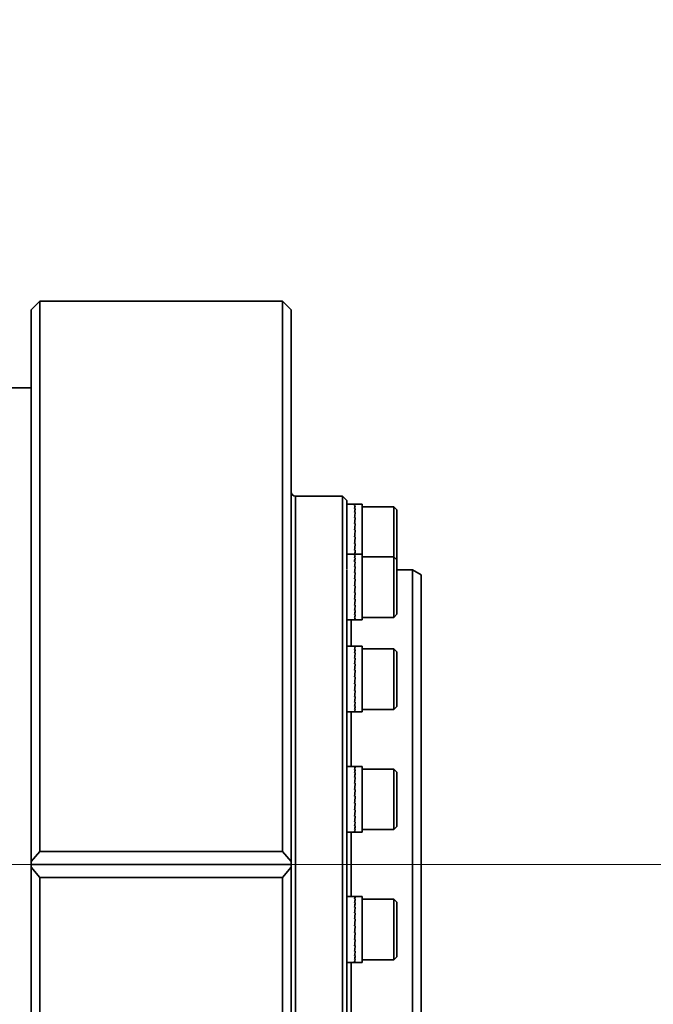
# Model space of a CAD drawing. Header units: millimetres. Extents: x 6316 to 18291, y -19059 to -9021.
# Tile 37 of 146: x 11745 to 11818, y -15825 to -15711. Entities that reach past the tile are written whole.
import ezdxf

# ---------------------------------------------------------------- set-up
doc = ezdxf.new("R2010")
doc.units = ezdxf.units.MM
doc.header["$LTSCALE"] = 10
doc.header["$PDSIZE"] = -1
doc.linetypes.add('CENTER', pattern=[50.8, 31.75, -6.35, 6.35, -6.35])
doc.layers.get('Defpoints').update_dxf_attribs({"true_color": 0x5e5e5e})
doc.layers.add('中心线层', color=1, linetype='CENTER')
doc.dimstyles.new('ISO-25', dxfattribs={"dimscale": 20, "dimtxt": 4, "dimasz": 3.05, "dimexe": 3, "dimexo": 0.625, "dimtad": 1, "dimdec": 0, "dimtxsty": 'Standard', "dimcen": 2.5, "dimclrd": 1, "dimclre": 1, "dimclrt": 4, "dimadec": 1, "dimazin": 2, "dimtfac": 1, "dimtdec": 0, "dimtmove": 0, "dimatfit": 0, "dimfxl": 1, "dimarcsym": 0})

# ---------------------------------------------------------------- blocks, each defined once
blk = doc.blocks.new('*D144')
at = {"layer": 'Defpoints', "color": 0, "linetype": 'ByBlock', "lineweight": 20, "transparency": 16777216}
for p in [(12383.33, -15287.41), (10584.24, -15808.37)]:
    blk.add_point(p, dxfattribs=at)
at = {"layer": '中心线层', "color": 1, "linetype": 'ByBlock', "lineweight": -2, "transparency": 16777216}
blk.add_line((10584.24, -15808.37), (12324.74, -15304.37), dxfattribs=at)
at = {"layer": '中心线层', "color": 1, "linetype": 'ByBlock', "lineweight": 20, "transparency": 16777216}
blk.add_solid([(12321.91, -15294.61), (12327.57, -15314.14), (12383.33, -15287.41)], dxfattribs=at)
at = {"layer": '中心线层', "color": 4, "linetype": 'ByBlock', "lineweight": 20, "transparency": 16777216, "insert": (11439.89, -15505.95), "char_height": 80, "attachment_point": 5, "rotation": 16.1496}
blk.add_mtext('R1873', dxfattribs=at)

msp = doc.modelspace()

# ---------------------------------------------------------------- linework, layer by layer
at = {"color": 7, "linetype": 'Continuous', "lineweight": 35}
for p, q in [((11747.24, -15743.37), (11746.24, -15744.37)), ((11775.24, -15743.37), (11747.24, -15743.37)), ((11747.24, -15743.37), (11747.24, -15806.87)), ((11776.24, -15744.37), (11775.24, -15743.37)), ((11775.24, -15806.87), (11775.24, -15743.37)), ((11746.24, -15808.05), (11746.24, -15744.37)), ((11776.24, -15744.37), (11776.24, -15808.05)), ((11746.24, -15753.37), (11741.04, -15753.37)), ((11782.14, -15765.87), (11776.74, -15765.87)), ((11776.74, -15765.87), (11776.74, -15850.87)), ((11782.64, -15766.37), (11782.14, -15765.87)), ((11782.14, -15850.87), (11782.14, -15765.87)), ((11782.64, -15766.37), (11782.64, -15766.81)), ((11783.58, -15766.81), (11782.64, -15766.81)), ((11782.64, -15766.81), (11782.64, -15767.51)), ((11782.64, -15767.51), (11782.64, -15772.56)), ((11783.63, -15766.83), (11783.54, -15766.83)), ((11783.54, -15766.83), (11783.63, -15766.83)), ((11783.63, -15766.98), (11783.54, -15766.98)), ((11783.63, -15766.99), (11783.54, -15766.99)), ((11783.63, -15767.3), (11783.54, -15767.3)), ((11783.54, -15767.3), (11783.63, -15767.3)), ((11783.63, -15767.76), (11783.54, -15767.76)), ((11783.54, -15767.76), (11783.63, -15767.76)), ((11784.44, -15766.81), (11783.58, -15766.81)), ((11784.44, -15766.89), (11784.44, -15766.81)), ((11784.44, -15772.56), (11784.44, -15766.89)), ((11788.09, -15767.11), (11784.44, -15767.11)), ((11788.44, -15767.46), (11788.09, -15767.11)), ((11788.09, -15772.86), (11788.09, -15767.11)), ((11788.44, -15767.46), (11788.44, -15773.21)), ((11783.63, -15768.34), (11783.54, -15768.34)), ((11783.54, -15768.34), (11783.63, -15768.34)), ((11783.63, -15769.02), (11783.54, -15769.02)), ((11783.54, -15769.02), (11783.63, -15769.02)), ((11783.63, -15769.78), (11783.54, -15769.78)), ((11783.54, -15769.78), (11783.63, -15769.78)), ((11783.54, -15770.56), (11783.63, -15770.56)), ((11783.63, -15770.57), (11783.54, -15770.57)), ((11783.63, -15771.36), (11783.54, -15771.36)), ((11783.54, -15771.36), (11783.54, -15771.36)), ((11783.54, -15771.36), (11783.63, -15771.36)), ((11783.63, -15770.57), (11783.63, -15770.56)), ((11783.63, -15772.11), (11783.54, -15772.11)), ((11783.54, -15772.11), (11783.63, -15772.11)), ((11783.57, -15772.56), (11782.64, -15772.56)), ((11782.64, -15772.61), (11782.64, -15774.33)), ((11783.63, -15772.57), (11783.54, -15772.57)), ((11783.54, -15772.57), (11783.63, -15772.57)), ((11783.63, -15772.71), (11783.54, -15772.71)), ((11783.54, -15772.71), (11783.63, -15772.71)), ((11783.63, -15773), (11783.54, -15773)), ((11783.54, -15773), (11783.63, -15773)), ((11783.63, -15773.44), (11783.54, -15773.44)), ((11783.63, -15773.44), (11783.54, -15773.44)), ((11784.44, -15772.56), (11783.57, -15772.56)), ((11784.44, -15773.2), (11784.44, -15772.56)), ((11788.09, -15772.86), (11784.44, -15772.86)), ((11784.44, -15780.16), (11784.44, -15773.2)), ((11788.44, -15773.21), (11788.09, -15772.86)), ((11788.09, -15779.86), (11788.09, -15772.86)), ((11788.44, -15773.21), (11788.44, -15779.51)), ((11782.64, -15774.41), (11782.64, -15783.77)), ((11783.63, -15774.01), (11783.54, -15774.01)), ((11783.54, -15774.01), (11783.63, -15774.01)), ((11783.63, -15774.68), (11783.54, -15774.68)), ((11783.54, -15774.68), (11783.63, -15774.68)), ((11790.24, -15774.37), (11788.44, -15774.37)), ((11791.24, -15774.95), (11790.24, -15774.37)), ((11790.24, -15842.37), (11790.24, -15774.37)), ((11783.63, -15775.43), (11783.54, -15775.43)), ((11783.54, -15775.43), (11783.63, -15775.43)), ((11791.24, -15774.95), (11791.24, -15841.8)), ((11783.63, -15776.21), (11783.54, -15776.21)), ((11783.54, -15776.21), (11783.63, -15776.21)), ((11783.63, -15777.01), (11783.54, -15777.01)), ((11783.54, -15777.01), (11783.54, -15777.01)), ((11783.54, -15777.01), (11783.63, -15777.01)), ((11783.63, -15776.21), (11783.63, -15776.21)), ((11783.63, -15777.77), (11783.54, -15777.77)), ((11783.54, -15777.77), (11783.63, -15777.77)), ((11783.63, -15778.47), (11783.54, -15778.47)), ((11783.54, -15778.47), (11783.63, -15778.47)), ((11783.54, -15779.08), (11783.63, -15779.08)), ((11783.63, -15779.09), (11783.54, -15779.09)), ((11782.64, -15780.16), (11783.57, -15780.16)), ((11783.14, -15780.16), (11783.14, -15783.18)), ((11783.63, -15779.58), (11783.54, -15779.58)), ((11783.54, -15779.58), (11783.63, -15779.58)), ((11783.63, -15779.93), (11783.54, -15779.93)), ((11783.54, -15779.93), (11783.63, -15779.93)), ((11783.63, -15780.12), (11783.54, -15780.12)), ((11783.54, -15780.12), (11783.63, -15780.12)), ((11783.57, -15780.16), (11784.44, -15780.16)), ((11784.44, -15779.86), (11788.09, -15779.86)), ((11788.09, -15779.86), (11788.44, -15779.51)), ((11783.56, -15783.18), (11782.64, -15783.18)), ((11782.64, -15783.77), (11782.64, -15786.34)), ((11783.63, -15783.19), (11783.54, -15783.19)), ((11783.54, -15783.19), (11783.63, -15783.19)), ((11783.63, -15783.3), (11783.54, -15783.3)), ((11783.54, -15783.3), (11783.63, -15783.3)), ((11783.63, -15783.58), (11783.54, -15783.58)), ((11783.54, -15783.58), (11783.63, -15783.58)), ((11784.44, -15783.18), (11783.56, -15783.18)), ((11784.44, -15784.87), (11784.44, -15783.18)), ((11788.09, -15783.48), (11784.44, -15783.48)), ((11788.44, -15783.83), (11788.09, -15783.48)), ((11788.09, -15790.48), (11788.09, -15783.48)), ((11788.44, -15783.83), (11788.44, -15790.13)), ((11783.63, -15784), (11783.54, -15784)), ((11783.54, -15784), (11783.63, -15784)), ((11783.54, -15784.55), (11783.63, -15784.55)), ((11783.63, -15784.56), (11783.54, -15784.56)), ((11784.44, -15790.78), (11784.44, -15784.87)), ((11783.63, -15785.22), (11783.54, -15785.22)), ((11783.63, -15785.22), (11783.54, -15785.22)), ((11783.63, -15785.95), (11783.54, -15785.95)), ((11783.54, -15785.95), (11783.63, -15785.95)), ((11782.64, -15786.34), (11782.64, -15798.67)), ((11783.63, -15786.74), (11783.54, -15786.74)), ((11783.54, -15786.74), (11783.63, -15786.74)), ((11783.63, -15786.74), (11783.63, -15786.74)), ((11783.63, -15787.53), (11783.54, -15787.53)), ((11783.54, -15787.53), (11783.54, -15787.53)), ((11783.54, -15787.53), (11783.63, -15787.53)), ((11783.63, -15788.3), (11783.54, -15788.3)), ((11783.54, -15788.3), (11783.63, -15788.3)), ((11783.63, -15789.01), (11783.54, -15789.01)), ((11783.54, -15789.01), (11783.63, -15789.01)), ((11783.63, -15789.64), (11783.54, -15789.64)), ((11783.54, -15789.64), (11783.63, -15789.64)), ((11783.63, -15790.14), (11783.54, -15790.14)), ((11783.54, -15790.14), (11783.63, -15790.14)), ((11783.63, -15790.51), (11783.54, -15790.51)), ((11783.54, -15790.51), (11783.63, -15790.51)), ((11784.44, -15790.48), (11788.09, -15790.48)), ((11788.09, -15790.48), (11788.44, -15790.13)), ((11782.64, -15790.78), (11783.56, -15790.78)), ((11783.14, -15790.78), (11783.14, -15797.06)), ((11783.63, -15790.73), (11783.54, -15790.73)), ((11783.54, -15790.73), (11783.63, -15790.73)), ((11783.56, -15790.78), (11784.44, -15790.78)), ((11783.55, -15797.06), (11782.64, -15797.06)), ((11783.63, -15797.06), (11783.54, -15797.06)), ((11783.63, -15797.16), (11783.54, -15797.16)), ((11783.54, -15797.16), (11783.63, -15797.16)), ((11783.63, -15797.41), (11783.54, -15797.41)), ((11783.54, -15797.41), (11783.63, -15797.41)), ((11784.44, -15797.06), (11783.55, -15797.06)), ((11784.44, -15800.12), (11784.44, -15797.06)), ((11788.09, -15797.36), (11784.44, -15797.36)), ((11788.44, -15797.71), (11788.09, -15797.36)), ((11788.09, -15804.36), (11788.09, -15797.36)), ((11783.63, -15797.82), (11783.54, -15797.82)), ((11783.54, -15797.82), (11783.63, -15797.82)), ((11783.63, -15798.36), (11783.54, -15798.36)), ((11783.54, -15798.36), (11783.63, -15798.36)), ((11788.44, -15797.71), (11788.44, -15804.01)), ((11782.64, -15798.67), (11782.64, -15801.7)), ((11783.63, -15799.01), (11783.54, -15799.01)), ((11783.54, -15799.01), (11783.63, -15799.01)), ((11783.63, -15799.74), (11783.54, -15799.74)), ((11783.54, -15799.74), (11783.63, -15799.74)), ((11783.63, -15800.52), (11783.54, -15800.52)), ((11783.63, -15800.52), (11783.54, -15800.52)), ((11783.63, -15800.52), (11783.63, -15800.52)), ((11784.44, -15804.66), (11784.44, -15800.12)), ((11782.64, -15801.7), (11782.64, -15815.05)), ((11783.63, -15801.31), (11783.54, -15801.31)), ((11783.54, -15801.31), (11783.54, -15801.31)), ((11783.54, -15801.31), (11783.63, -15801.31)), ((11783.54, -15802.08), (11783.63, -15802.08)), ((11783.63, -15802.09), (11783.54, -15802.09)), ((11783.63, -15802.81), (11783.54, -15802.81)), ((11783.54, -15802.81), (11783.63, -15802.81)), ((11783.63, -15803.44), (11783.54, -15803.44)), ((11783.54, -15803.44), (11783.63, -15803.44)), ((11783.63, -15803.97), (11783.54, -15803.97)), ((11783.54, -15803.97), (11783.63, -15803.97)), ((11788.09, -15804.36), (11788.44, -15804.01)), ((11782.64, -15804.66), (11783.55, -15804.66)), ((11783.14, -15804.66), (11783.14, -15812.09)), ((11783.63, -15804.35), (11783.54, -15804.35)), ((11783.54, -15804.35), (11783.63, -15804.35)), ((11783.63, -15804.59), (11783.54, -15804.59)), ((11783.54, -15804.59), (11783.63, -15804.59)), ((11783.55, -15804.66), (11784.44, -15804.66)), ((11784.44, -15804.36), (11788.09, -15804.36)), ((11747.24, -15806.87), (11746.24, -15808.05)), ((11747.24, -15806.87), (11775.24, -15806.87)), ((11776.24, -15808.05), (11775.24, -15806.87)), ((11746.24, -15808.05), (11746.24, -15808.37)), ((11746.24, -15808.37), (11776.24, -15808.37)), ((11746.24, -15808.37), (11746.24, -15808.7)), ((11746.24, -15872.37), (11746.24, -15808.7)), ((11746.24, -15808.7), (11747.24, -15809.87)), ((11775.24, -15809.87), (11776.24, -15808.7)), ((11776.24, -15808.05), (11776.24, -15808.37)), ((11776.24, -15808.37), (11776.24, -15808.7)), ((11776.24, -15808.7), (11776.24, -15872.37)), ((11747.24, -15809.87), (11747.24, -15873.37)), ((11747.24, -15809.87), (11775.24, -15809.87)), ((11775.24, -15873.37), (11775.24, -15809.87)), ((11783.63, -15812.09), (11782.64, -15812.09)), ((11783.63, -15812.16), (11783.54, -15812.16)), ((11783.54, -15812.16), (11783.63, -15812.16)), ((11784.44, -15812.09), (11783.63, -15812.09)), ((11784.44, -15816.63), (11784.44, -15812.09)), ((11783.63, -15812.39), (11783.54, -15812.39)), ((11783.54, -15812.39), (11783.63, -15812.39)), ((11783.63, -15812.78), (11783.54, -15812.78)), ((11783.54, -15812.78), (11783.63, -15812.78)), ((11783.63, -15813.31), (11783.54, -15813.31)), ((11783.54, -15813.31), (11783.63, -15813.31)), ((11788.09, -15812.39), (11784.44, -15812.39)), ((11788.44, -15812.74), (11788.09, -15812.39)), ((11788.09, -15819.39), (11788.09, -15812.39)), ((11788.44, -15812.74), (11788.44, -15819.04)), ((11783.63, -15813.94), (11783.54, -15813.94)), ((11783.54, -15813.94), (11783.63, -15813.94)), ((11782.64, -15815.05), (11782.64, -15818.08)), ((11783.63, -15814.66), (11783.54, -15814.66)), ((11783.54, -15814.66), (11783.63, -15814.66)), ((11783.63, -15815.44), (11783.54, -15815.44)), ((11783.54, -15815.44), (11783.63, -15815.44)), ((11783.63, -15815.44), (11783.63, -15815.44)), ((11783.63, -15816.23), (11783.54, -15816.23)), ((11783.54, -15816.23), (11783.54, -15816.23)), ((11783.54, -15816.23), (11783.63, -15816.23)), ((11784.44, -15819.69), (11784.44, -15816.63)), ((11783.63, -15817.01), (11783.54, -15817.01)), ((11783.63, -15817.01), (11783.54, -15817.01)), ((11783.63, -15817.74), (11783.54, -15817.74)), ((11783.54, -15817.74), (11783.63, -15817.74)), ((11782.64, -15818.08), (11782.64, -15830.41)), ((11783.63, -15818.39), (11783.54, -15818.39)), ((11783.54, -15818.39), (11783.63, -15818.39)), ((11783.63, -15818.93), (11783.54, -15818.93)), ((11783.54, -15818.93), (11783.63, -15818.93)), ((11788.09, -15819.39), (11788.44, -15819.04)), ((11782.64, -15819.69), (11783.63, -15819.69)), ((11783.14, -15819.69), (11783.14, -15825.96)), ((11783.63, -15819.34), (11783.54, -15819.34)), ((11783.54, -15819.34), (11783.63, -15819.34)), ((11783.63, -15819.59), (11783.54, -15819.59)), ((11783.54, -15819.59), (11783.63, -15819.59)), ((11783.54, -15819.68), (11783.63, -15819.68)), ((11783.63, -15819.69), (11784.44, -15819.69)), ((11784.44, -15819.39), (11788.09, -15819.39))]:
    msp.add_line(p, q, dxfattribs=at)
msp.add_arc((11776.74, -15765.37), 0.5, 180, 270, dxfattribs=at)
for centre, major_axis, ratio, start_param, end_param in [((11783.63, -15770.61), (-0.05, 3.8), 0.113107, 6.281654, 6.373481), ((11783.54, -15770.61), (0.04, 3.8), 0.113424, 0.001198, 0.092827), ((11783.63, -15770.61), (0.04, 3.8), 0.113422, 0.093027, 0.302467), ((11783.54, -15770.61), (0.13, 3.8), 0.108665, 0.095344, 0.304784), ((11783.54, -15770.61), (0.21, 3.8), 0.09908, 0.306639, 0.516079), ((11783.63, -15770.61), (0.13, 3.8), 0.108659, 0.304983, 0.514423), ((11783.63, -15770.61), (0.21, 3.8), 0.099069, 0.516277, 0.725717), ((11783.54, -15770.61), (0.29, 3.8), 0.085162, 0.516952, 0.726392), ((11783.63, -15770.61), (0.29, 3.8), 0.085147, 0.726589, 0.936029), ((11783.54, -15770.61), (0.35, 3.8), 0.067592, 0.726146, 0.935586), ((11783.63, -15770.61), (0.35, 3.8), 0.067574, 0.935782, 1.145222), ((11783.54, -15770.61), (0.39, 3.8), 0.047185, 0.93428, 1.14372), ((11783.63, -15770.61), (0.39, 3.8), 0.047165, 1.143915, 1.353355), ((11783.54, -15770.61), (0.42, 3.8), 0.024834, 1.141588, 1.351028), ((11783.63, -15770.61), (0.42, 3.8), 0.024812, 1.351223, 1.560662), ((11783.54, -15770.61), (0.43, 3.8), 0.001472, 1.348435, 1.557874), ((11783.54, -15770.61), (0.42, 3.8), 0.02195, 4.518493, 4.727932), ((11783.63, -15770.61), (0.43, 3.8), 0.00145, 1.558069, 1.767508), ((11783.63, -15770.61), (0.42, 3.8), 0.021971, 4.308859, 4.518298), ((11783.54, -15770.61), (0.4, 3.8), 0.044479, 4.311265, 4.520704), ((11783.63, -15770.61), (0.4, 3.8), 0.044499, 4.178608, 4.311069), ((11783.54, -15770.61), (0.36, 3.8), 0.065179, 4.179946, 4.312689), ((11783.63, -15776.36), (-0.06, 3.8), 0.112709, 6.22358, 6.346969), ((11783.54, -15776.36), (0.03, 3.8), 0.113664, 0.000858, 0.066308), ((11783.63, -15776.36), (0.03, 3.8), 0.113663, 0.066508, 0.275947), ((11783.54, -15776.36), (0.12, 3.8), 0.109532, 0.068878, 0.278317), ((11783.63, -15776.36), (0.12, 3.8), 0.109526, 0.278517, 0.487956), ((11783.54, -15776.36), (0.2, 3.8), 0.100527, 0.280276, 0.489715), ((11783.63, -15776.36), (0.2, 3.8), 0.100517, 0.489914, 0.699354), ((11783.54, -15776.36), (0.28, 3.8), 0.087117, 0.490723, 0.700163), ((11783.63, -15776.36), (0.28, 3.8), 0.087102, 0.70036, 0.9098), ((11783.54, -15776.36), (0.34, 3.8), 0.069961, 0.700058, 0.909498), ((11783.63, -15776.36), (0.34, 3.8), 0.069944, 0.909694, 1.119134), ((11783.54, -15776.36), (0.39, 3.8), 0.049861, 0.908315, 1.117754), ((11783.63, -15776.36), (0.39, 3.8), 0.049841, 1.11795, 1.32739), ((11783.54, -15776.36), (0.42, 3.8), 0.027703, 1.115708, 1.325148), ((11783.63, -15776.36), (0.42, 3.8), 0.027681, 1.325343, 1.534782), ((11783.54, -15776.36), (0.43, 3.8), 0.004415, 1.322589, 1.532029), ((11783.63, -15776.36), (0.43, 3.8), 0.004393, 1.532224, 1.741663), ((11783.54, -15776.36), (0.43, 3.8), 0.019051, 4.544359, 4.753799), ((11783.63, -15776.36), (0.43, 3.8), 0.019073, 4.334725, 4.544164), ((11783.54, -15776.36), (0.4, 3.8), 0.041744, 4.337204, 4.546644), ((11783.63, -15776.36), (0.4, 3.8), 0.041765, 4.127569, 4.337009), ((11783.54, -15776.36), (0.36, 3.8), 0.062723, 4.129305, 4.338744), ((11783.63, -15776.36), (0.36, 3.8), 0.062741, 3.919669, 4.129109), ((11783.54, -15776.36), (0.3, 3.8), 0.081082, 3.920389, 4.129828), ((11783.54, -15776.36), (0.23, 3.8), 0.095983, 3.71035, 3.91979), ((11783.63, -15776.36), (0.3, 3.8), 0.081097, 3.710752, 3.920191), ((11783.63, -15776.36), (0.23, 3.8), 0.095995, 3.500712, 3.710152), ((11783.54, -15776.36), (0.15, 3.8), 0.106706, 3.499278, 3.708717), ((11783.63, -15776.36), (0.15, 3.8), 0.106714, 3.289639, 3.499078), ((11783.54, -15776.36), (0.06, 3.8), 0.112705, 3.287448, 3.496888), ((11783.54, -15776.36), (-0.03, 3.8), 0.113664, 3.075285, 3.284724), ((11783.63, -15776.36), (0.06, 3.8), 0.112709, 3.143456, 3.287249), ((11783.63, -15786.98), (0.02, 3.8), 0.113824, 0.039985, 0.249425), ((11783.54, -15786.98), (0.11, 3.8), 0.110322, 0.042402, 0.251841), ((11783.63, -15786.98), (0.11, 3.8), 0.110316, 0.252041, 0.46148), ((11783.54, -15786.98), (0.19, 3.8), 0.101906, 0.253898, 0.463337), ((11783.63, -15786.98), (0.19, 3.8), 0.101896, 0.463536, 0.672976), ((11783.54, -15786.98), (0.27, 3.8), 0.089013, 0.464477, 0.673916), ((11783.63, -15786.98), (0.27, 3.8), 0.088999, 0.674114, 0.883554), ((11783.54, -15786.98), (0.33, 3.8), 0.072284, 0.673953, 0.883392), ((11783.54, -15786.98), (0.38, 3.8), 0.052505, 0.882336, 1.091775), ((11783.63, -15786.98), (0.33, 3.8), 0.072267, 0.883589, 1.093028), ((11783.63, -15786.98), (0.38, 3.8), 0.052485, 1.091971, 1.301411), ((11783.54, -15786.98), (0.42, 3.8), 0.030553, 1.08982, 1.29926), ((11783.63, -15786.98), (0.42, 3.8), 0.030532, 1.299455, 1.508895), ((11783.54, -15786.98), (0.43, 3.8), 0.007355, 1.296743, 1.506183), ((11783.63, -15786.98), (0.43, 3.8), 0.007333, 1.506377, 1.715817), ((11783.54, -15786.98), (0.43, 3.8), 0.016141, 4.570219, 4.779659), ((11783.63, -15786.98), (0.43, 3.8), 0.016163, 4.360585, 4.570025), ((11783.54, -15786.98), (0.41, 3.8), 0.038982, 4.363132, 4.572572), ((11783.63, -15786.98), (0.41, 3.8), 0.039003, 4.153498, 4.362937), ((11783.54, -15786.98), (0.37, 3.8), 0.060226, 4.155344, 4.364783), ((11783.63, -15786.98), (0.37, 3.8), 0.060244, 3.945708, 4.155148), ((11783.54, -15786.98), (0.31, 3.8), 0.07896, 3.946564, 4.156004), ((11783.63, -15786.98), (0.31, 3.8), 0.078976, 3.736928, 3.946367), ((11783.54, -15786.98), (0.24, 3.8), 0.094335, 3.736665, 3.946105), ((11783.63, -15786.98), (0.24, 3.8), 0.094348, 3.527028, 3.736467), ((11783.54, -15786.98), (0.16, 3.8), 0.105615, 3.52571, 3.73515), ((11783.63, -15786.98), (0.16, 3.8), 0.105623, 3.316072, 3.525511), ((11783.54, -15786.98), (0.07, 3.8), 0.112227, 3.313955, 3.523394), ((11783.63, -15786.98), (0.07, 3.8), 0.112231, 3.104316, 3.313755), ((11783.54, -15786.98), (-0.02, 3.8), 0.113825, 3.101807, 3.311247), ((11783.63, -15800.86), (0.01, 3.8), 0.113904, 0.013462, 0.222901), ((11783.54, -15800.86), (0.1, 3.8), 0.111035, 0.015916, 0.225356), ((11783.63, -15800.86), (0.1, 3.8), 0.11103, 0.225555, 0.434995), ((11783.54, -15800.86), (0.18, 3.8), 0.103214, 0.227505, 0.436944), ((11783.63, -15800.86), (0.18, 3.8), 0.103204, 0.437143, 0.646583), ((11783.54, -15800.86), (0.26, 3.8), 0.090849, 0.438213, 0.647652), ((11783.63, -15800.86), (0.26, 3.8), 0.090835, 0.64785, 0.85729), ((11783.54, -15800.86), (0.33, 3.8), 0.074559, 0.64783, 0.85727), ((11783.63, -15800.86), (0.33, 3.8), 0.074542, 0.857466, 1.066906), ((11783.54, -15800.86), (0.38, 3.8), 0.055115, 0.856343, 1.065782), ((11783.63, -15800.86), (0.38, 3.8), 0.055096, 1.065978, 1.275418), ((11783.54, -15800.86), (0.41, 3.8), 0.033385, 1.063924, 1.273363), ((11783.63, -15800.86), (0.41, 3.8), 0.033364, 1.273558, 1.482998), ((11783.54, -15800.86), (0.43, 3.8), 0.010291, 1.270895, 1.480334), ((11783.63, -15800.86), (0.43, 3.8), 0.010269, 1.480529, 1.689968), ((11783.54, -15800.86), (0.43, 3.8), 0.01322, 4.596075, 4.805515), ((11783.63, -15800.86), (0.43, 3.8), 0.013242, 4.386441, 4.59588), ((11783.54, -15800.86), (0.41, 3.8), 0.036195, 4.389049, 4.598489), ((11783.54, -15800.86), (0.37, 3.8), 0.057689, 4.181367, 4.390806), ((11783.63, -15800.86), (0.41, 3.8), 0.036216, 4.179415, 4.388854), ((11783.63, -15800.86), (0.37, 3.8), 0.057708, 3.971731, 4.181171), ((11783.54, -15800.86), (0.32, 3.8), 0.076785, 3.972722, 4.182162), ((11783.63, -15800.86), (0.32, 3.8), 0.076802, 3.763086, 3.972525), ((11783.54, -15800.86), (0.25, 3.8), 0.092624, 3.762964, 3.972403), ((11783.63, -15800.86), (0.25, 3.8), 0.092637, 3.553326, 3.762766), ((11783.54, -15800.86), (0.17, 3.8), 0.10445, 3.55213, 3.76157), ((11783.63, -15800.86), (0.17, 3.8), 0.104459, 3.342492, 3.551931), ((11783.54, -15800.86), (0.09, 3.8), 0.11167, 3.340455, 3.549895), ((11783.63, -15800.86), (0.09, 3.8), 0.111675, 3.130816, 3.340256), ((11783.54, -15800.86), (-0.01, 3.8), 0.113905, 3.128331, 3.33777), ((11783.63, -15815.89), (-0.01, 3.8), 0.113905, 6.270123, 6.479563), ((11783.54, -15815.89), (0.09, 3.8), 0.11167, 6.272608, 6.482048), ((11783.63, -15815.89), (0.09, 3.8), 0.111666, 0.199062, 0.408502), ((11783.54, -15815.89), (0.17, 3.8), 0.10445, 0.201098, 0.410538), ((11783.63, -15815.89), (0.17, 3.8), 0.104441, 0.410737, 0.620176), ((11783.54, -15815.89), (0.25, 3.8), 0.092624, 0.411931, 0.621371), ((11783.63, -15815.89), (0.25, 3.8), 0.092611, 0.621569, 0.831009), ((11783.54, -15815.89), (0.32, 3.8), 0.076785, 0.62169, 0.831129), ((11783.63, -15815.89), (0.32, 3.8), 0.076768, 0.831326, 1.040766), ((11783.54, -15815.89), (0.37, 3.8), 0.057689, 0.830335, 1.039774), ((11783.63, -15815.89), (0.37, 3.8), 0.05767, 1.03997, 1.24941), ((11783.54, -15815.89), (0.41, 3.8), 0.036195, 1.038017, 1.247457), ((11783.63, -15815.89), (0.41, 3.8), 0.036174, 1.247652, 1.457091), ((11783.54, -15815.89), (0.43, 3.8), 0.01322, 1.245043, 1.454482), ((11783.63, -15815.89), (0.43, 3.8), 0.013198, 1.454677, 1.664117), ((11783.54, -15815.89), (0.43, 3.8), 0.010291, 4.621927, 4.831366), ((11783.63, -15815.89), (0.43, 3.8), 0.010313, 4.412292, 4.621732), ((11783.54, -15815.89), (0.41, 3.8), 0.033385, 4.414956, 4.624395), ((11783.63, -15815.89), (0.41, 3.8), 0.033406, 4.205321, 4.414761), ((11783.54, -15815.89), (0.38, 3.8), 0.055115, 4.207375, 4.416814), ((11783.63, -15815.89), (0.38, 3.8), 0.055135, 3.997739, 4.207179), ((11783.54, -15815.89), (0.33, 3.8), 0.074559, 3.998862, 4.208302), ((11783.63, -15815.89), (0.33, 3.8), 0.074576, 3.789226, 3.998665), ((11783.54, -15815.89), (0.26, 3.8), 0.090849, 3.789245, 3.998684), ((11783.63, -15815.89), (0.26, 3.8), 0.090863, 3.579607, 3.789047), ((11783.54, -15815.89), (0.18, 3.8), 0.103214, 3.578537, 3.787977), ((11783.63, -15815.89), (0.18, 3.8), 0.103223, 3.368899, 3.578338), ((11783.54, -15815.89), (0.1, 3.8), 0.111035, 3.366948, 3.576388), ((11783.63, -15815.89), (0.1, 3.8), 0.11104, 3.157309, 3.366749), ((11783.54, -15815.89), (0.01, 3.8), 0.113905, 3.154855, 3.364294)]:
    msp.add_ellipse(centre, major_axis=major_axis, ratio=ratio, start_param=start_param, end_param=end_param, dxfattribs=at)
at = {"layer": '中心线层', "color": 1, "linetype": 'ByBlock', "lineweight": 20}
msp.add_line((10584.24, -15808.37), (11860.98, -15808.37), dxfattribs=at)

# ---------------------------------------------------------------- dimensions: what is measured, and where the dimension line sits
dim = msp.add_radius_dim(center=(10584.24, -15808.37), mpoint=(12383.33, -15287.41), dimstyle='ISO-25', dxfattribs=at)
dim.commit()
dim.dimension.update_dxf_attribs({"geometry": '*D144', "text_midpoint": (11439.89, -15505.95)})

doc.saveas('drawing.dxf')
